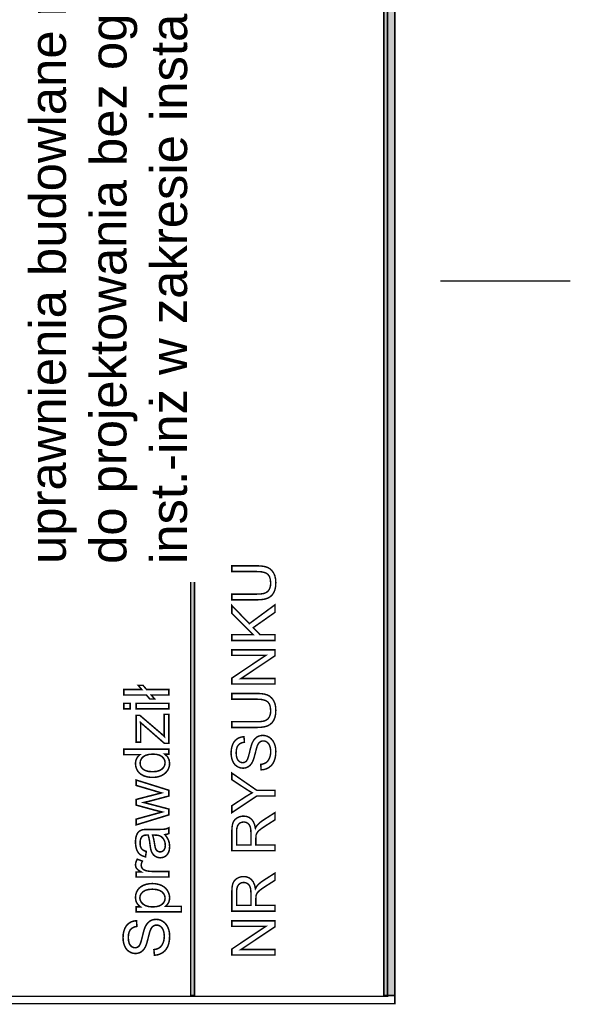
# Model space of a CAD drawing. Header units: millimetres. Extents: x 0 to 6566002, y 0 to 5716629.
# Tile 58 of 99: x 6564069 to 6564090, y 5716286 to 5716324. Entities that reach past the tile are written whole.
import ezdxf

# ---------------------------------------------------------------- set-up
doc = ezdxf.new("R2010")
doc.units = ezdxf.units.MM
doc.layers.add('r_TEXT@dr_text', color=7, linetype='Continuous', lineweight=5)
doc.styles.add('Arial 0.24', font='arial.ttf')

msp = doc.modelspace()

# ---------------------------------------------------------------- linework, layer by layer
msp.add_line((6564090.445373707, 5716313.683813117), (6564085.445373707, 5716313.683813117))
at = {"color": 0, "linetype": 'Continuous'}
for points, const_width in [([(6563989.42979432, 5716285.860579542), (6563989.42979432, 5716359.34995558), (6564083.681942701, 5716359.349955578), (6564083.681942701, 5716285.860579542)], 0.05588551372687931), ([(6563989.709221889, 5716286.140007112), (6563989.709221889, 5716359.070528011), (6564083.402515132, 5716359.070528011), (6564083.402515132, 5716286.140007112)], 0.05588551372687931), ([(6564075.964320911, 5716286.170446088), (6564075.964320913, 5716359.048974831), (6564075.817640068, 5716359.048974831), (6564075.817640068, 5716286.170446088)], 0.05588551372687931), ([(6564083.681942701, 5716286.170446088), (6564083.681942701, 5716359.048974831), (6564083.257883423, 5716359.048974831), (6564083.257883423, 5716286.170446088)], 0.05588551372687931), ([(6564077.402311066, 5716302.502149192), (6564077.402311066, 5716302.722971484), (6564078.365572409, 5716302.722971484), (6564078.521455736, 5716302.716637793), (6564078.654463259, 5716302.69761809), (6564078.764539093, 5716302.665912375), (6564078.856917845, 5716302.617757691), (6564078.93696453, 5716302.549372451), (6564079.004809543, 5716302.460626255), (6564079.056410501, 5716302.351407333), (6564079.087259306, 5716302.221678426), (6564079.097504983, 5716302.071346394), (6564079.088563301, 5716301.924702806), (6564079.061700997, 5716301.796929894), (6564079.016824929, 5716301.688288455), (6564078.955108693, 5716301.59840592), (6564078.877204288, 5716301.527505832), (6564078.783167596, 5716301.475662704), (6564078.668769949, 5716301.440156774), (6564078.529633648, 5716301.419013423), (6564078.365572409, 5716301.412009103), (6564077.402311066, 5716301.412009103), (6564077.402311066, 5716301.632402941), (6564078.364398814, 5716301.632402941), (6564078.496474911, 5716301.636929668), (6564078.60310447, 5716301.650435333), (6564078.684231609, 5716301.672808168), (6564078.747605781, 5716301.706134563), (6564078.800492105, 5716301.752407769), (6564078.842946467, 5716301.811348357), (6564078.873981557, 5716301.881819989), (6564078.892610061, 5716301.962052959), (6564078.898831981, 5716302.051972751), (6564078.886537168, 5716302.198672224), (6564078.849671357, 5716302.314280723), (6564078.78823455, 5716302.398872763), (6564078.692241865, 5716302.45619267), (6564078.550981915, 5716302.490636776), (6564078.364398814, 5716302.502149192)], 0.05588551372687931), ([(6564079.069189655, 5716299.846041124), (6564077.402311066, 5716299.846041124), (6564077.402311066, 5716300.066863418), (6564078.229006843, 5716300.066863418), (6564077.402311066, 5716300.894658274), (6564077.402311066, 5716301.193534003), (6564078.077631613, 5716300.494145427), (6564079.069189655, 5716301.224177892), (6564079.069189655, 5716300.933088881), (6564078.225486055, 5716300.339696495), (6564078.491706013, 5716300.066863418), (6564079.069189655, 5716300.066863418)], 0.05588551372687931), ([(6564079.069189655, 5716298.171375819), (6564077.402311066, 5716298.171375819), (6564077.402311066, 5716298.397637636), (6564078.71100077, 5716299.273177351), (6564077.402311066, 5716299.273177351), (6564077.402311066, 5716299.484685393), (6564079.069189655, 5716299.484685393), (6564079.069189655, 5716299.258442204), (6564077.759400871, 5716298.382902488), (6564079.069189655, 5716298.382902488)], 0.05588551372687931), ([(6564074.297049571, 5716297.747712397), (6564074.427681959, 5716297.593697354), (6564074.240504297, 5716297.593697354), (6564074.10987191, 5716297.747712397), (6564073.240716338, 5716297.747712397), (6564073.240716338, 5716297.959553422), (6564073.930029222, 5716297.959553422), (6564073.793750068, 5716298.119603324), (6564073.979685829, 5716298.119603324), (6564074.115984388, 5716297.959553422), (6564074.977048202, 5716297.959553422), (6564074.977048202, 5716297.747712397)], 0.05821407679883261), ([(6564077.402311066, 5716297.585751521), (6564077.402311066, 5716297.806592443), (6564078.365572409, 5716297.806592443), (6564078.521455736, 5716297.800258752), (6564078.654463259, 5716297.781239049), (6564078.764539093, 5716297.749533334), (6564078.856917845, 5716297.70137865), (6564078.93696453, 5716297.632974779), (6564079.004809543, 5716297.544247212), (6564079.056410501, 5716297.43502829), (6564079.087259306, 5716297.305299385), (6564079.097504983, 5716297.154948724), (6564079.088563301, 5716297.008305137), (6564079.061700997, 5716296.880550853), (6564079.016824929, 5716296.771890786), (6564078.955108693, 5716296.682026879), (6564078.877204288, 5716296.611108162), (6564078.783167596, 5716296.559283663), (6564078.668769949, 5716296.523777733), (6564078.529633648, 5716296.50263438), (6564078.365572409, 5716296.495630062), (6564077.402311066, 5716296.495630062), (6564077.402311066, 5716296.71600527), (6564078.364398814, 5716296.71600527), (6564078.496474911, 5716296.720531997), (6564078.60310447, 5716296.734056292), (6564078.684231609, 5716296.756429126), (6564078.747605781, 5716296.78975552), (6564078.800492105, 5716296.836010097), (6564078.842946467, 5716296.894969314), (6564078.873981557, 5716296.965422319), (6564078.892610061, 5716297.045655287), (6564078.898831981, 5716297.135593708), (6564078.886537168, 5716297.282274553), (6564078.849671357, 5716297.397901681), (6564078.78823455, 5716297.48249372), (6564078.692241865, 5716297.539813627), (6564078.550981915, 5716297.574257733), (6564078.364398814, 5716297.585751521)], 0.05588551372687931), ([(6564073.486088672, 5716297.212026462), (6564073.240716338, 5716297.212026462), (6564073.240716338, 5716297.425478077), (6564073.486088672, 5716297.425478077)], 0.05821407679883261), ([(6564074.977028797, 5716297.212026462), (6564073.719391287, 5716297.212026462), (6564073.719391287, 5716297.425478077), (6564074.977028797, 5716297.425478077)], 0.05821407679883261), ([(6564074.977048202, 5716295.885618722), (6564074.804016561, 5716295.885618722), (6564073.885107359, 5716296.686489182), (6564073.889065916, 5716296.599148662), (6564073.891297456, 5716296.519007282), (6564073.891996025, 5716296.445909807), (6564073.891996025, 5716295.932907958), (6564073.719410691, 5716295.932907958), (6564073.719410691, 5716296.960987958), (6564073.860055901, 5716296.960987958), (6564074.658481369, 5716296.28021314), (6564074.804016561, 5716296.148804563), (6564074.798233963, 5716296.24233518), (6564074.794721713, 5716296.331965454), (6564074.793538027, 5716296.417656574), (6564074.793538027, 5716296.998943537), (6564074.977048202, 5716296.998943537)], 0.05821407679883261), ([(6564078.533582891, 5716294.864089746), (6564078.515401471, 5716295.072077), (6564078.593790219, 5716295.086178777), (6564078.662194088, 5716295.109091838), (6564078.720687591, 5716295.140797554), (6564078.770761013, 5716295.183494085), (6564078.813941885, 5716295.2393796), (6564078.850267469, 5716295.308454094), (6564078.877744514, 5716295.38736444), (6564078.894174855, 5716295.472627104), (6564078.899633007, 5716295.564204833), (6564078.89547885, 5716295.645052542), (6564078.883053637, 5716295.719268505), (6564078.862375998, 5716295.786927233), (6564078.834153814, 5716295.845942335), (6564078.799877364, 5716295.893966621), (6564078.759472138, 5716295.930981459), (6564078.714447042, 5716295.957191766), (6564078.666907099, 5716295.972988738), (6564078.61668465, 5716295.978279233), (6564078.566592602, 5716295.973230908), (6564078.520971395, 5716295.95801142), (6564078.479690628, 5716295.932508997), (6564078.442657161, 5716295.895643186), (6564078.409964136, 5716295.845662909), (6564078.381481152, 5716295.782679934), (6564078.360803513, 5716295.719752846), (6564078.333643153, 5716295.620891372), (6564078.300000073, 5716295.485797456), (6564078.263879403, 5716295.348039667), (6564078.229249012, 5716295.24073948), (6564078.195997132, 5716295.164045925), (6564078.151009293, 5716295.091227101), (6564078.099184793, 5716295.03183943), (6564078.040747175, 5716294.985901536), (6564077.976571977, 5716294.953581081), (6564077.907404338, 5716294.934207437), (6564077.833113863, 5716294.927743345), (6564077.750999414, 5716294.935641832), (6564077.672424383, 5716294.959393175), (6564077.597537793, 5716294.999109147), (6564077.530139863, 5716295.054212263), (6564077.474533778, 5716295.123976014), (6564077.430700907, 5716295.208269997), (6564077.399237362, 5716295.303554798), (6564077.38032943, 5716295.405434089), (6564077.373995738, 5716295.514112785), (6564077.380608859, 5716295.632906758), (6564077.40052273, 5716295.74188351), (6564077.43377461, 5716295.841285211), (6564077.479693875, 5716295.92835484), (6564077.538206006, 5716296.000950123), (6564077.609199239, 5716296.0590338), (6564077.689916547, 5716296.101804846), (6564077.777507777, 5716296.129132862), (6564077.871917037, 5716296.140868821), (6564077.887825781, 5716295.929360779), (6564077.791106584, 5716295.908813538), (6564077.711469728, 5716295.870289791), (6564077.649176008, 5716295.813696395), (6564077.604244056, 5716295.73776661), (6564077.577363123, 5716295.641047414), (6564077.568421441, 5716295.523427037), (6564077.576580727, 5716295.40206233), (6564077.601021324, 5716295.304840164), (6564077.641761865, 5716295.231592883), (6564077.694033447, 5716295.180755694), (6564077.75291815, 5716295.150204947), (6564077.818378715, 5716295.139996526), (6564077.874897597, 5716295.147224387), (6564077.924188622, 5716295.168852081), (6564077.966233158, 5716295.204823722), (6564078.00529713, 5716295.270172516), (6564078.044882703, 5716295.38099349), (6564078.084971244, 5716295.537435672), (6564078.123923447, 5716295.697976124), (6564078.159336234, 5716295.820980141), (6564078.191302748, 5716295.906484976), (6564078.240221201, 5716295.995082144), (6564078.296907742, 5716296.066783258), (6564078.361306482, 5716296.121513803), (6564078.433491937, 5716296.15992578), (6564078.51255131, 5716296.182931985), (6564078.598428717, 5716296.190606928), (6564078.685516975, 5716296.182168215), (6564078.769065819, 5716296.156852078), (6564078.849168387, 5716296.114546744), (6564078.921745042, 5716296.056295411), (6564078.982753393, 5716295.983308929), (6564079.032305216, 5716295.895624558), (6564079.068537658, 5716295.79655817), (6564079.090277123, 5716295.689537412), (6564079.097504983, 5716295.574692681), (6564079.090239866, 5716295.431849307), (6564079.068314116, 5716295.305436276), (6564079.031578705, 5716295.195509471), (6564078.980331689, 5716295.100783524), (6564078.914237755, 5716295.020736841), (6564078.833259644, 5716294.955257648), (6564078.74114169, 5716294.906525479), (6564078.641199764, 5716294.876086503)], 0.05588551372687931), ([(6564074.977048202, 5716295.465216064), (6564074.818143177, 5716295.465216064), (6564074.922191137, 5716295.373063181), (6564074.984538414, 5716295.255800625), (6564075.005320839, 5716295.113486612), (6564074.996161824, 5716295.015958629), (6564074.968587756, 5716294.923805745), (6564074.922501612, 5716294.837008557), (6564074.860096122, 5716294.759215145), (6564074.782846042, 5716294.694034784), (6564074.690790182, 5716294.641351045), (6564074.58689746, 5716294.602929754), (6564074.47308894, 5716294.579896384), (6564074.349228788, 5716294.572212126), (6564074.227697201, 5716294.579197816), (6564074.113791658, 5716294.600116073), (6564074.00764799, 5716294.634869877), (6564073.913321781, 5716294.683789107), (6564073.834985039, 5716294.746563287), (6564073.772734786, 5716294.82325063), (6564073.727211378, 5716294.910280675), (6564073.699831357, 5716295.003966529), (6564073.690691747, 5716295.104249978), (6564073.696066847, 5716295.177095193), (6564073.712153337, 5716295.244507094), (6564073.738815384, 5716295.306311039), (6564073.773976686, 5716295.361983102), (6564073.815619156, 5716295.410223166), (6564073.863723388, 5716295.451089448), (6564073.240716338, 5716295.451089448), (6564073.240716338, 5716295.662930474), (6564074.977048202, 5716295.662930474)], 0.05821407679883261), ([(6564074.349228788, 5716294.791329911), (6564074.496898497, 5716294.802623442), (6564074.617382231, 5716294.836562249), (6564074.710660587, 5716294.893165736), (6564074.777044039, 5716294.96513774), (6564074.816959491, 5716295.045298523), (6564074.830290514, 5716295.133725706), (6564074.817522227, 5716295.22211408), (6564074.779333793, 5716295.30122701), (6564074.715919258, 5716295.371025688), (6564074.626463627, 5716295.425320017), (6564074.510132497, 5716295.457978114), (6564074.367022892, 5716295.468883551), (6564074.210174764, 5716295.457822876), (6564074.08394724, 5716295.424679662), (6564073.988243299, 5716295.369415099), (6564073.920947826, 5716295.297967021), (6564073.880683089, 5716295.216195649), (6564073.867313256, 5716295.12402336), (6564073.880236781, 5716295.034587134), (6564073.918949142, 5716294.955454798), (6564073.983353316, 5716294.886742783), (6564074.075525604, 5716294.833787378), (6564074.197522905, 5716294.801944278)], 0.05821407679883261), ([(6564074.977048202, 5716293.129783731), (6564073.719410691, 5716292.74489166), (6564073.719410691, 5716292.965212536), (6564074.445398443, 5716293.165371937), (6564074.715472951, 5716293.239711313), (6564074.677478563, 5716293.249141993), (6564074.590972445, 5716293.270855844), (6564074.455954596, 5716293.304794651), (6564073.719410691, 5716293.504954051), (6564073.719410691, 5716293.724071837), (6564074.448697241, 5716293.912452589), (6564074.689179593, 5716293.97547903), (6564074.44625225, 5716294.047451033), (6564073.719410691, 5716294.262881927), (6564073.719410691, 5716294.470298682), (6564074.977048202, 5716294.076946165), (6564074.977048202, 5716293.855849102), (6564074.223932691, 5716293.655689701), (6564074.00925858, 5716293.606789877), (6564074.977048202, 5716293.352549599)], 0.05821407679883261), ([(6564079.069189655, 5716293.855430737), (6564078.363225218, 5716293.855430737), (6564077.402311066, 5716293.213119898), (6564077.402311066, 5716293.481333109), (6564077.904908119, 5716293.810033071), (6564077.998851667, 5716293.869159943), (6564078.092869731, 5716293.925548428), (6564078.18705545, 5716293.979235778), (6564078.096111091, 5716294.032811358), (6564077.99793887, 5716294.093447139), (6564077.892520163, 5716294.161273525), (6564077.402311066, 5716294.48410551), (6564077.402311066, 5716294.741104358), (6564078.363225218, 5716294.07589909), (6564079.069189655, 5716294.075899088)], 0.05588551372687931), ([(6564079.069189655, 5716291.749683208), (6564077.402311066, 5716291.749683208), (6564077.402311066, 5716292.488582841), (6564077.407359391, 5716292.625334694), (6564077.422411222, 5716292.738279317), (6564077.447336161, 5716292.827416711), (6564077.484872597, 5716292.899490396), (6564077.537647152, 5716292.961281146), (6564077.605678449, 5716293.012900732), (6564077.684327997, 5716293.051349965), (6564077.768156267, 5716293.07433754), (6564077.857163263, 5716293.081993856), (6564077.969232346, 5716293.069270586), (6564078.068801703, 5716293.031044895), (6564078.156038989, 5716292.967130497), (6564078.22729302, 5716292.876689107), (6564078.278893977, 5716292.758416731), (6564078.310860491, 5716292.612387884), (6564078.338691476, 5716292.666205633), (6564078.366336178, 5716292.710541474), (6564078.393869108, 5716292.745507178), (6564078.457913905, 5716292.808788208), (6564078.531869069, 5716292.869815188), (6564078.615511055, 5716292.928699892), (6564079.069189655, 5716293.218615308), (6564079.069189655, 5716292.941106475), (6564078.722215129, 5716292.720638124), (6564078.630171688, 5716292.659983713), (6564078.553645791, 5716292.606836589), (6564078.49287961, 5716292.561196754), (6564078.445041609, 5716292.521052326), (6564078.407877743, 5716292.483795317), (6564078.381481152, 5716292.449425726), (6564078.362331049, 5716292.416285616), (6564078.347484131, 5716292.382791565), (6564078.336884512, 5716292.348869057), (6564078.332618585, 5716292.318430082), (6564078.330010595, 5716292.277484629), (6564078.329116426, 5716292.225883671), (6564078.329116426, 5716291.970077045), (6564079.069189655, 5716291.970077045)], 0.05588551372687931), ([(6564074.821810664, 5716292.369410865), (6564074.882333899, 5716292.291209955), (6564074.929758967, 5716292.215221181), (6564074.964144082, 5716292.141366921), (6564074.987041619, 5716292.066426), (6564075.000760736, 5716291.988011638), (6564075.005320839, 5716291.906065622), (6564074.994124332, 5716291.778576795), (6564074.96045719, 5716291.672452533), (6564074.904241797, 5716291.587557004), (6564074.830465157, 5716291.525830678), (6564074.744153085, 5716291.488709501), (6564074.645557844, 5716291.476329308), (6564074.585577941, 5716291.480947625), (6564074.529284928, 5716291.494919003), (6564074.476581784, 5716291.518418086), (6564074.429001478, 5716291.549252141), (6564074.388193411, 5716291.58592701), (6564074.354118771, 5716291.628365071), (6564074.325787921, 5716291.67582895), (6564074.302424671, 5716291.726979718), (6564074.284126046, 5716291.78199202), (6564074.273240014, 5716291.830756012), (6564074.262528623, 5716291.893801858), (6564074.252205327, 5716291.97114896), (6564074.230336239, 5716292.128288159), (6564074.205886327, 5716292.255117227), (6564074.178622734, 5716292.351597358), (6564074.153047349, 5716292.352257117), (6564074.134554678, 5716292.35268402), (6564074.123241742, 5716292.352819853), (6564074.044846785, 5716292.346086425), (6564073.983605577, 5716292.325847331), (6564073.939731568, 5716292.292160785), (6564073.899408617, 5716292.229017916), (6564073.875307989, 5716292.14806154), (6564073.867313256, 5716292.049602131), (6564073.873134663, 5716291.958089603), (6564073.890637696, 5716291.883983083), (6564073.919880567, 5716291.827224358), (6564073.964103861, 5716291.783699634), (6564074.026373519, 5716291.748441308), (6564074.106670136, 5716291.721332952), (6564074.077931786, 5716291.513159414), (6564073.994588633, 5716291.536192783), (6564073.922558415, 5716291.56731791), (6564073.862112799, 5716291.606515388), (6564073.811311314, 5716291.656327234), (6564073.768950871, 5716291.719198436), (6564073.735147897, 5716291.794896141), (6564073.710523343, 5716291.88128583), (6564073.695659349, 5716291.976407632), (6564073.690691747, 5716292.080319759), (6564073.69496078, 5716292.181030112), (6564073.707670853, 5716292.268137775), (6564073.728647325, 5716292.341895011), (6564073.756201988, 5716292.403078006), (6564073.78792866, 5716292.452501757), (6564073.824079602, 5716292.490263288), (6564073.865760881, 5716292.518594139), (6564073.914097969, 5716292.540618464), (6564073.9692267, 5716292.556569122), (6564074.015293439, 5716292.56235172), (6564074.080784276, 5716292.56586397), (6564074.165718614, 5716292.567047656), (6564074.449919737, 5716292.567047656), (6564074.623999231, 5716292.568541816), (6564074.749314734, 5716292.573082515), (6564074.825866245, 5716292.580786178), (6564074.877715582, 5716292.592778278), (6564074.928148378, 5716292.610766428), (6564074.977048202, 5716292.634575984), (6564074.977048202, 5716292.411810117), (6564074.930418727, 5716292.392444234), (6564074.878685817, 5716292.378220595)], 0.05821407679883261), ([(6564078.138136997, 5716291.970077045), (6564078.138136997, 5716292.444358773), (6564078.134653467, 5716292.537706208), (6564078.124184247, 5716292.616560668), (6564078.106747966, 5716292.680661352), (6564078.081636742, 5716292.733081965), (6564078.048254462, 5716292.776300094), (6564078.006563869, 5716292.810334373), (6564077.959489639, 5716292.834905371), (6564077.909732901, 5716292.849640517), (6564077.857163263, 5716292.854558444), (6564077.783059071, 5716292.845095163), (6564077.718231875, 5716292.816574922), (6564077.66273756, 5716292.768830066), (6564077.620432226, 5716292.70063111), (6564077.595116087, 5716292.610208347), (6564077.586696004, 5716292.497543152), (6564077.586696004, 5716291.970077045)], 0.05588551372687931), ([(6564074.345561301, 5716292.351597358), (6564074.375793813, 5716292.261171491), (6564074.402708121, 5716292.145150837), (6564074.426459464, 5716292.003535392), (6564074.439518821, 5716291.924286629), (6564074.453664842, 5716291.862230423), (6564074.468858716, 5716291.817522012), (6564074.487099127, 5716291.783874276), (6564074.510248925, 5716291.755815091), (6564074.538463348, 5716291.73348029), (6564074.569840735, 5716291.716928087), (6564074.603488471, 5716291.706895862), (6564074.639445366, 5716291.70353885), (6564074.693273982, 5716291.7107768), (6564074.740679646, 5716291.732413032), (6564074.781778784, 5716291.768234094), (6564074.813156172, 5716291.817813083), (6564074.832075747, 5716291.880761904), (6564074.838382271, 5716291.957022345), (6564074.832444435, 5716292.036096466), (6564074.814533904, 5716292.109155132), (6564074.784611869, 5716292.176120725), (6564074.744211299, 5716292.234431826), (6564074.695001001, 5716292.281527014), (6564074.637077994, 5716292.317231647), (6564074.581308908, 5716292.336384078), (6564074.510248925, 5716292.347813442), (6564074.424014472, 5716292.351597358)], 0.05821407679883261), ([(6564074.977048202, 5716290.738562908), (6564073.719410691, 5716290.738562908), (6564073.719410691, 5716290.930164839), (6564073.909790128, 5716290.930164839), (6564073.830851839, 5716290.977861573), (6564073.772036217, 5716291.023152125), (6564073.733537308, 5716291.065997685), (6564073.709844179, 5716291.108726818), (6564073.695504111, 5716291.15430844), (6564073.690691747, 5716291.202684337), (6564073.6983566, 5716291.274928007), (6564073.721292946, 5716291.34788965), (6564073.759364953, 5716291.421782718), (6564073.957467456, 5716291.34821953), (6564073.931601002, 5716291.296311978), (6564073.916154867, 5716291.244287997), (6564073.911012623, 5716291.192128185), (6564073.915708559, 5716291.146954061), (6564073.929738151, 5716291.10509814), (6564073.953023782, 5716291.06638578), (6564073.984886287, 5716291.032815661), (6564074.023792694, 5716291.006464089), (6564074.069840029, 5716290.987156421), (6564074.147885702, 5716290.96734423), (6564074.230782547, 5716290.955487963), (6564074.318511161, 5716290.951568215), (6564074.977048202, 5716290.951568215)], 0.05821407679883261), ([(6564079.069189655, 5716289.421120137), (6564077.402311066, 5716289.421120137), (6564077.402311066, 5716290.16001977), (6564077.407359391, 5716290.296771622), (6564077.422411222, 5716290.409716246), (6564077.447336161, 5716290.49885364), (6564077.484872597, 5716290.570927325), (6564077.537647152, 5716290.632718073), (6564077.605678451, 5716290.684337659), (6564077.684327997, 5716290.722786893), (6564077.768156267, 5716290.745774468), (6564077.857163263, 5716290.753430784), (6564077.969232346, 5716290.740707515), (6564078.068801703, 5716290.702481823), (6564078.156038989, 5716290.638567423), (6564078.22729302, 5716290.548126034), (6564078.278893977, 5716290.429853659), (6564078.310860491, 5716290.283824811), (6564078.338691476, 5716290.337642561), (6564078.366336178, 5716290.381978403), (6564078.393869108, 5716290.416944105), (6564078.457913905, 5716290.480225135), (6564078.531869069, 5716290.541252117), (6564078.615511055, 5716290.600136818), (6564079.069189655, 5716290.890052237), (6564079.069189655, 5716290.612543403), (6564078.722215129, 5716290.392075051), (6564078.630171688, 5716290.33142064), (6564078.553645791, 5716290.278273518), (6564078.49287961, 5716290.23263368), (6564078.445041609, 5716290.192489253), (6564078.407877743, 5716290.155232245), (6564078.381481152, 5716290.120862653), (6564078.362331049, 5716290.087722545), (6564078.347484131, 5716290.054228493), (6564078.336884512, 5716290.020305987), (6564078.332618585, 5716289.989867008), (6564078.330010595, 5716289.948921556), (6564078.329116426, 5716289.897320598), (6564078.329116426, 5716289.641513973), (6564079.069189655, 5716289.641513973)], 0.05588551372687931), ([(6564075.458963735, 5716289.392013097), (6564073.719410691, 5716289.392013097), (6564073.719410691, 5716289.58606002), (6564073.882662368, 5716289.58606002), (6564073.824079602, 5716289.633717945), (6564073.776111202, 5716289.685470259), (6564073.738815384, 5716289.741297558), (6564073.712153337, 5716289.802829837), (6564073.696066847, 5716289.872647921), (6564073.690691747, 5716289.950693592), (6564073.699947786, 5716290.053887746), (6564073.727638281, 5716290.148602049), (6564073.773569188, 5716290.234894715), (6564073.836498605, 5716290.310475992), (6564073.914524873, 5716290.372435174), (6564074.00764799, 5716290.420830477), (6564074.111521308, 5716290.455855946), (6564074.221875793, 5716290.476851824), (6564074.338672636, 5716290.483856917), (6564074.463056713, 5716290.476172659), (6564074.578999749, 5716290.453042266), (6564074.686365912, 5716290.414349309), (6564074.781410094, 5716290.361258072), (6564074.860348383, 5716290.294137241), (6564074.923258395, 5716290.213045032), (6564074.968820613, 5716290.123414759), (6564074.996181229, 5716290.030854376), (6564075.005320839, 5716289.935344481), (6564075.000353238, 5716289.866671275), (6564074.985411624, 5716289.80300448), (6564074.960476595, 5716289.744111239), (6564074.927857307, 5716289.690961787), (6564074.889979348, 5716289.644642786), (6564074.846862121, 5716289.604999), (6564075.458963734, 5716289.604999)], 0.05821407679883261), ([(6564074.355263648, 5716289.584837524), (6564074.502952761, 5716289.595742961), (6564074.622621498, 5716289.628478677), (6564074.714250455, 5716289.683083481), (6564074.778654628, 5716289.753231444), (6564074.817366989, 5716289.832635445), (6564074.830290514, 5716289.921120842), (6564074.816940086, 5716290.011294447), (6564074.776811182, 5716290.09244487), (6564074.70980678, 5716290.164533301), (6564074.615073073, 5716290.220845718), (6564074.49099947, 5716290.254687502), (6564074.337527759, 5716290.265981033), (6564074.190576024, 5716290.254939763), (6564074.070596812, 5716290.221912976), (6564073.977318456, 5716290.166978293), (6564073.91087679, 5716290.096752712), (6564073.870941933, 5716290.018008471), (6564073.85761091, 5716289.930823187), (6564073.871776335, 5716289.843405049), (6564073.914233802, 5716289.762953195), (6564073.984963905, 5716289.68948703), (6564074.082763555, 5716289.631292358), (6564074.206274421, 5716289.596422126)], 0.05821407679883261), ([(6564078.138136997, 5716289.641513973), (6564078.138136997, 5716290.115795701), (6564078.134653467, 5716290.209143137), (6564078.124184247, 5716290.287997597), (6564078.106747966, 5716290.352098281), (6564078.081636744, 5716290.404518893), (6564078.048254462, 5716290.447737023), (6564078.006563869, 5716290.481771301), (6564077.959489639, 5716290.506342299), (6564077.909732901, 5716290.521077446), (6564077.857163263, 5716290.525995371), (6564077.783059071, 5716290.51653209), (6564077.718231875, 5716290.48801185), (6564077.66273756, 5716290.440266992), (6564077.620432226, 5716290.372068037), (6564077.595116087, 5716290.281645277), (6564077.586696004, 5716290.168980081), (6564077.586696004, 5716289.641513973)], 0.05588551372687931), ([(6564074.418248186, 5716287.723209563), (6564074.399309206, 5716287.939862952), (6564074.480964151, 5716287.954552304), (6564074.552218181, 5716287.978420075), (6564074.61312951, 5716288.011446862), (6564074.665308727, 5716288.055903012), (6564074.710288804, 5716288.114117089), (6564074.748127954, 5716288.186089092), (6564074.77673047, 5716288.268267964), (6564074.793845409, 5716288.357102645), (6564074.799550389, 5716288.452476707), (6564074.795223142, 5716288.536712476), (6564074.782280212, 5716288.61402077), (6564074.760741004, 5716288.684498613), (6564074.731342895, 5716288.745953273), (6564074.695638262, 5716288.795997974), (6564074.653549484, 5716288.834535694), (6564074.606628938, 5716288.861838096), (6564074.557127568, 5716288.878312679), (6564074.504812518, 5716288.883823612), (6564074.4526333, 5716288.878545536), (6564074.405111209, 5716288.862691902), (6564074.362091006, 5716288.836146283), (6564074.323533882, 5716288.797724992), (6564074.289459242, 5716288.745681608), (6564074.259808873, 5716288.680074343), (6564074.23825026, 5716288.614525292), (6564074.209977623, 5716288.511525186), (6564074.174932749, 5716288.370821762), (6564074.137307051, 5716288.227324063), (6564074.101214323, 5716288.11553363), (6564074.066596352, 5716288.035663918), (6564074.01973402, 5716287.959791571), (6564073.965750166, 5716287.897948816), (6564073.904858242, 5716287.850096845), (6564073.838028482, 5716287.816429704), (6564073.765959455, 5716287.796248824), (6564073.688592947, 5716287.789515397), (6564073.603057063, 5716287.797723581), (6564073.521208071, 5716287.822464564), (6564073.443201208, 5716287.863854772), (6564073.372975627, 5716287.921253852), (6564073.315072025, 5716287.993924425), (6564073.26939338, 5716288.081730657), (6564073.236638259, 5716288.180985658), (6564073.216923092, 5716288.28710992), (6564073.210344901, 5716288.40029749), (6564073.217233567, 5716288.524060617), (6564073.237957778, 5716288.637578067), (6564073.272614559, 5716288.7411021), (6564073.320447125, 5716288.831819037), (6564073.381377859, 5716288.907419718), (6564073.455348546, 5716288.967923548), (6564073.539429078, 5716289.012496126), (6564073.63066994, 5716289.04096281), (6564073.728993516, 5716289.053187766), (6564073.745584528, 5716288.83286689), (6564073.644835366, 5716288.811463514), (6564073.561880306, 5716288.771315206), (6564073.496991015, 5716288.712383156), (6564073.450186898, 5716288.63328963), (6564073.422185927, 5716288.532540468), (6564073.412871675, 5716288.409999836), (6564073.421351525, 5716288.28359767), (6564073.446810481, 5716288.182324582), (6564073.489267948, 5716288.106025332), (6564073.54369811, 5716288.053069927), (6564073.605055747, 5716288.021226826), (6564073.673224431, 5716288.01061246), (6564073.732117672, 5716288.018122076), (6564073.783443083, 5716288.040670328), (6564073.827239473, 5716288.078140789), (6564073.867931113, 5716288.146212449), (6564073.909166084, 5716288.261631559), (6564073.950924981, 5716288.424592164), (6564073.991519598, 5716288.591841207), (6564074.028407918, 5716288.71997039), (6564074.06170637, 5716288.809018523), (6564074.112663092, 5716288.901326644), (6564074.171692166, 5716288.976015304), (6564074.238793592, 5716289.03302629), (6564074.313986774, 5716289.073038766), (6564074.396340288, 5716289.097003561), (6564074.485776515, 5716289.104978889), (6564074.576512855, 5716289.096207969), (6564074.6635429, 5716289.069836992), (6564074.746983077, 5716289.025768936), (6564074.822583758, 5716288.965071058), (6564074.886134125, 5716288.889062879), (6564074.937750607, 5716288.797724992), (6564074.975492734, 5716288.694530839), (6564074.998118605, 5716288.583050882), (6564075.00566703, 5716288.463401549), (6564074.998099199, 5716288.314625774), (6564074.975259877, 5716288.182945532), (6564074.936974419, 5716288.068438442), (6564074.883592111, 5716287.969765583), (6564074.814763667, 5716287.88638362), (6564074.73041147, 5716287.818156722), (6564074.634455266, 5716287.767413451), (6564074.530349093, 5716287.735706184)], 0.05821407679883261), ([(6564079.068348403, 5716287.733619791), (6564077.401469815, 5716287.733619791), (6564077.401469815, 5716287.959881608), (6564078.710159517, 5716288.835421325), (6564077.401469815, 5716288.835421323), (6564077.401469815, 5716289.046929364), (6564079.068348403, 5716289.046929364), (6564079.068348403, 5716288.820686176), (6564077.758559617, 5716287.945146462), (6564079.068348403, 5716287.945146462)], 0.05588551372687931)]:
    msp.add_lwpolyline(points, close=True, dxfattribs=dict(at, const_width=const_width))
for points in [[(6564075.964320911, 5716286.170446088), (6564075.964320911, 5716359.048974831), (6564075.817640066, 5716286.170446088), (6564075.817640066, 5716359.048974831)], [(6564083.681942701, 5716286.170446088), (6564083.681942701, 5716359.048974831), (6564083.257883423, 5716286.170446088), (6564083.257883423, 5716359.048974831)]]:
    msp.add_solid(points, dxfattribs=at)

# ---------------------------------------------------------------- next in the draw order: texts
at = {"layer": 'r_TEXT@dr_text', "insert": (6564069.604929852, 5716302.796058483), "char_height": 1.4, "width": 47.04726694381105, "attachment_point": 1, "rotation": 89.98058022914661, "style": 'Arial 0.24', "bg_fill": 2}
msp.add_mtext('uprawnienia budowlane nr 220/79/Pw\\Pdo projektowania bez ograniczeń w specjalności inst.-inż w zakresie instalacji elektrycznych NN', dxfattribs=at)

doc.saveas('drawing.dxf')
